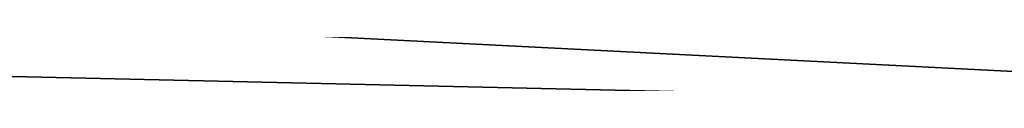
# Model space of a CAD drawing. Extents: x -950 to 950, y -950 to 950.
# Tile 118 of 256: x -14.75 to -7.375, y -920.711 to -920.42. Entities that reach past the tile are written whole.
import ezdxf

# ---------------------------------------------------------------- set-up
doc = ezdxf.new("R2010")
doc.units = 0
doc.layers.get('0').update_dxf_attribs({"color": 13, "linetype": 'CONTINUOUS'})

# ---------------------------------------------------------------- blocks, each defined once
blk = doc.blocks.new('OBJ_000001')
for p, q in [((0, -920.9963, 7), (-42.1929, -920.0367, 7)), ((-42.1929, -920.0367, 30.1627), (0, -920.9963, 30.1627))]:
    blk.add_line(p, q)
blk = doc.blocks.new('OBJ_000002')
for p, q in [((-94.0504, -916.1915, 38.9998), (0, -920.9963, 38.9998)), ((0, -920.9963, 3), (-94.0504, -916.1915, 3)), ((-94.0504, -916.1915), (0, -920.9963))]:
    blk.add_line(p, q)
blk = doc.blocks.new('SKPC51C')
for name in ['OBJ_000001', 'OBJ_000002']:
    blk.add_blockref(name, (0, 0))

msp = doc.modelspace()

# ---------------------------------------------------------------- block references
msp.add_blockref('SKPC51C', (0, 0))

doc.saveas('drawing.dxf')
